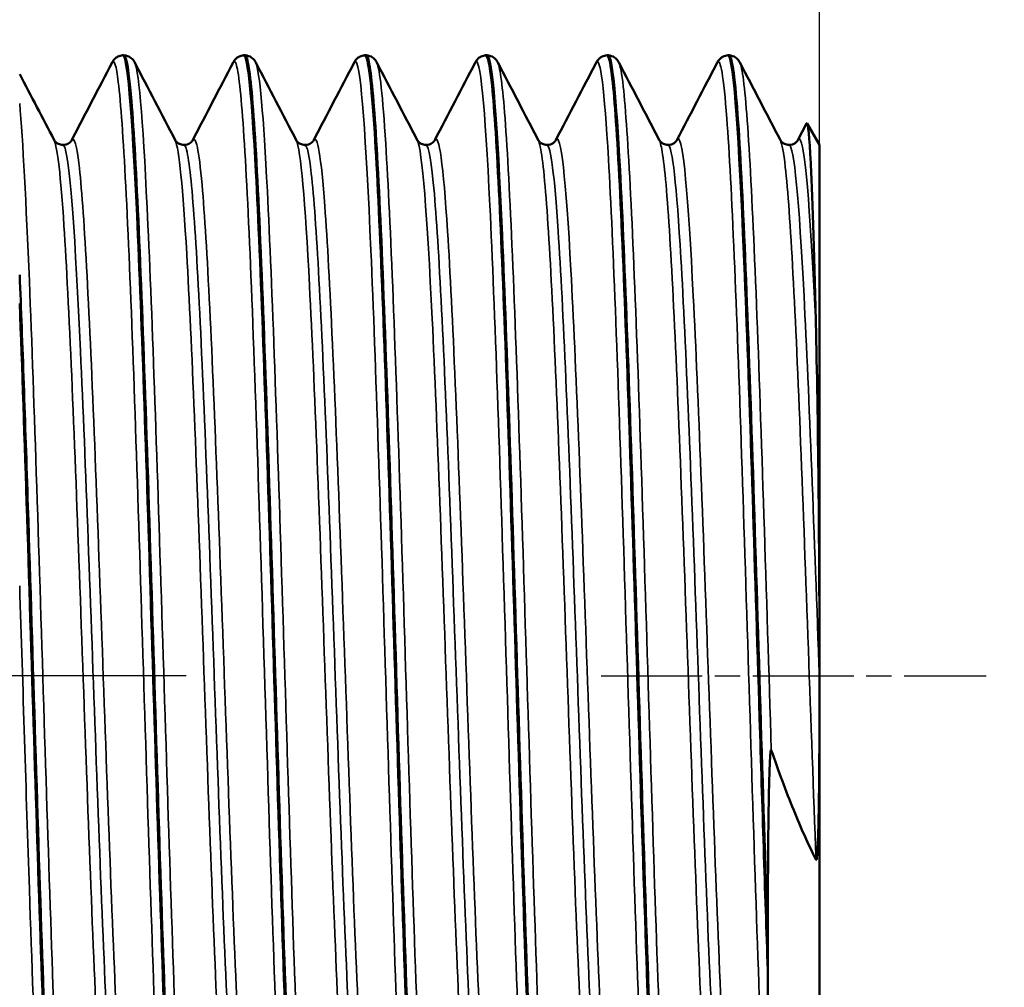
# Model space of a CAD drawing. Header units: millimetres. Extents: x -71 to 688, y -67 to 355.
# Tile 6 of 27: x 83 to 98, y 122 to 136. Entities that reach past the tile are written whole.
import ezdxf

# ---------------------------------------------------------------- set-up
doc = ezdxf.new("R2010")
doc.units = ezdxf.units.MM
doc.linetypes.add('CHAIN', pattern=[0.7087, 0.4724, -0.0591, 0.1181, -0.0591])
for name, color, linetype, lineweight in [('Видимые тонкие (ГОСТ)', 7, 'Continuous', 35), ('Видимый контур (ГОСТ)', 7, 'Continuous', 50), ('Осевая линия (ГОСТ)', 7, 'Continuous', 25), ('Размер (ГОСТ)', 7, 'Continuous', 25)]:
    doc.layers.add(name, color=color, linetype=linetype, lineweight=lineweight)
doc.styles.add('Обычный текст (ГОСТ)', font='GOST Common Italic.ttf')
doc.dimstyles.new('Обычный (ГОСТ)', dxfattribs={"dimtxt": 3.5, "dimasz": 3.5, "dimexe": 1, "dimexo": 0, "dimgap": 0.5, "dimtad": 1, "dimrnd": 1e-08, "dimtxsty": 'Обычный текст (ГОСТ)', "dimblk": 'Filled-1', "dimcen": 0.09, "dimdle": 15, "dimclrd": 256, "dimclre": 256, "dimclrt": 256, "dimazin": 2, "dimtfac": 0.714286, "dimtdec": 3, "dimtmove": 0, "dimatfit": 3, "dimfxl": 1, "dimtolj": 1, "dimlwd": 25, "dimlwe": 25, "dimarcsym": 0})

# ---------------------------------------------------------------- blocks, each defined once
blk = doc.blocks.new('Filled-1')
at = {"color": 0}
for p, q in [((0, 0), (-1, 0.1429)), ((-1, 0.1429), (-1, -0.1429)), ((-1, 0), (0, 0)), ((-1, -0.1429), (0, 0))]:
    blk.add_line(p, q, dxfattribs=at)
at = {"color": 0, "flags": 128}
blk.add_lwpolyline([(-1, -0.1429), (0, 0), (-1, 0.1429), (-1, -0.1429)], dxfattribs=at)
at = {"color": 0}
blk.add_solid([(-1, -0.1429), (0, 0), (-1, 0.1429), (-1, -0.1429)], dxfattribs=at)
blk = doc.blocks.new('*D8')
at = {"layer": 'Defpoints', "color": 0, "linetype": 'Continuous', "transparency": 16777216}
for p in [(95.196, 161.612), (43.696, 139.721), (95.196, 134.344)]:
    blk.add_point(p, dxfattribs=at)
at = {"layer": 'Размер (ГОСТ)', "linetype": 'Continuous', "lineweight": 25, "transparency": 16777216}
for p, q in [((43.696, 139.721), (43.696, 162.612)), ((95.196, 134.344), (95.196, 162.612)), ((47.196, 161.612), (91.696, 161.612))]:
    blk.add_line(p, q, dxfattribs=at)
at = {"layer": 'Размер (ГОСТ)', "linetype": 'Continuous', "lineweight": 25, "transparency": 16777216, "xscale": 3.5, "yscale": 3.5, "zscale": 3.5, "rotation": 180}
blk.add_blockref('Filled-1', (43.696, 161.612), dxfattribs=at)
at = {"layer": 'Размер (ГОСТ)', "linetype": 'Continuous', "lineweight": 25, "transparency": 16777216, "xscale": 3.5, "yscale": 3.5, "zscale": 3.5}
blk.add_blockref('Filled-1', (95.196, 161.612), dxfattribs=at)
at = {"layer": 'Размер (ГОСТ)', "linetype": 'Continuous', "lineweight": 25, "transparency": 16777216, "insert": (64.833, 166.312), "char_height": 3.5, "attachment_point": 1, "style": 'Обычный текст (ГОСТ)'}
blk.add_mtext('\\A1;51,5', dxfattribs=at)
blk = doc.blocks.new('*D13')
at = {"layer": 'Defpoints', "color": 0, "linetype": 'Continuous', "transparency": 16777216}
for p in [(65.694, 126.367), (71.712, 119.382)]:
    blk.add_point(p, dxfattribs=at)
at = {"layer": 'Размер (ГОСТ)', "linetype": 'Continuous', "lineweight": 25, "transparency": 16777216}
for p, q in [((92.178, 95.629), (73.997, 116.731)), ((95.678, 95.629), (92.178, 95.629))]:
    blk.add_line(p, q, dxfattribs=at)
at = {"layer": 'Размер (ГОСТ)', "linetype": 'Continuous', "lineweight": 25, "transparency": 16777216, "xscale": 3.5, "yscale": 3.5, "zscale": 3.5, "rotation": 130.7481973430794}
blk.add_blockref('Filled-1', (71.712, 119.382), dxfattribs=at)
at = {"layer": 'Размер (ГОСТ)', "linetype": 'Continuous', "lineweight": 25, "transparency": 16777216, "insert": (96.178, 97.381), "char_height": 3.5, "attachment_point": 1, "style": 'Обычный текст (ГОСТ)'}
blk.add_mtext('\\A1; \\fGOST Common|b0|i1;\\H3.5000;G 1/2"\\P', dxfattribs=at)

msp = doc.modelspace()

# ---------------------------------------------------------------- linework, layer by layer
at = {"layer": 'Видимые тонкие (ГОСТ)'}
for points, knots in [([(85.4911, 117.1707), (85.4416, 117.2699), (85.3921, 117.7674), (85.3427, 118.6246), (85.2687, 119.9049), (85.1948, 121.9733), (85.1209, 124.2701), (85.047, 126.5645), (84.9732, 129.0613), (84.8994, 131.0864), (84.8248, 133.1305), (84.7503, 134.6704), (84.6758, 135.2831), (84.6449, 135.5371), (84.614, 135.6306), (84.5831, 135.5699)], [39.3300349, 39.3300349, 39.3300349, 39.3300349, 39.8436696, 39.8436696, 39.8436696, 40.6109076, 40.6109076, 40.6109076, 41.3773317, 41.3773317, 41.3773317, 42.1509415, 42.1509415, 42.1509415, 42.4716275, 42.4716275, 42.4716275, 42.4716275]), ([(90.9394, 117.165), (90.9334, 117.176), (90.9274, 117.1931), (90.9215, 117.2164), (90.8476, 117.5037), (90.7738, 118.727), (90.6999, 120.5562), (90.6261, 122.3849), (90.5523, 124.7986), (90.4784, 127.1461), (90.4026, 129.5582), (90.3267, 131.8714), (90.2509, 133.4296), (90.1777, 134.9325), (90.1045, 135.7164), (90.0314, 135.5777)], [20.4804789, 20.4804789, 20.4804789, 20.4804789, 20.5425791, 20.5425791, 20.5425791, 21.3090255, 21.3090255, 21.3090255, 22.075282, 22.075282, 22.075282, 22.8626401, 22.8626401, 22.8626401, 23.6220716, 23.6220716, 23.6220716, 23.6220716]), ([(92.7555, 117.1693), (92.7356, 117.2053), (92.7158, 117.3059), (92.6959, 117.4728), (92.6219, 118.0943), (92.5479, 119.628), (92.4739, 121.6582), (92.3999, 123.6877), (92.3259, 126.1905), (92.2519, 128.4884), (92.1779, 130.7856), (92.104, 132.8524), (92.03, 134.1289), (91.9692, 135.1792), (91.9083, 135.6849), (91.8475, 135.575)], [14.1972936, 14.1972936, 14.1972936, 14.1972936, 14.40349, 14.40349, 14.40349, 15.1716606, 15.1716606, 15.1716606, 15.9395956, 15.9395956, 15.9395956, 16.7073006, 16.7073006, 16.7073006, 17.3388863, 17.3388863, 17.3388863, 17.3388863]), ([(94.4742, 117.8656), (94.4, 118.7816), (94.3258, 120.5727), (94.2516, 122.7508), (94.1774, 124.9281), (94.1032, 127.4674), (94.029, 129.6774), (93.9548, 131.8865), (93.8807, 133.7415), (93.8065, 134.7376), (93.7589, 135.3776), (93.7112, 135.6584), (93.6636, 135.5707)], [8.2511621, 8.2511621, 8.2511621, 8.2511621, 9.0214283, 9.0214283, 9.0214283, 9.7914117, 9.7914117, 9.7914117, 10.5611185, 10.5611185, 10.5611185, 11.055701, 11.055701, 11.055701, 11.055701]), ([(85.8301, 117.1674), (85.8157, 117.1383), (85.8014, 117.1433), (85.787, 117.184), (85.7129, 117.394), (85.6388, 118.5506), (85.5647, 120.3397), (85.4907, 122.1265), (85.4167, 124.5237), (85.3427, 126.8817), (85.2687, 129.237), (85.1948, 131.5266), (85.1209, 133.1313), (85.0546, 134.5703), (84.9883, 135.4441), (84.922, 135.5767)], [32.9265962, 32.9265962, 32.9265962, 32.9265962, 33.0756336, 33.0756336, 33.0756336, 33.8447764, 33.8447764, 33.8447764, 34.6129202, 34.6129202, 34.6129202, 35.3801582, 35.3801582, 35.3801582, 36.0681888, 36.0681888, 36.0681888, 36.0681888]), ([(87.3072, 117.1679), (87.2493, 117.2854), (87.1914, 117.9563), (87.1335, 119.0907), (87.0597, 120.5378), (86.9858, 122.7227), (86.9119, 125.0554), (86.8345, 127.5005), (86.7571, 130.0779), (86.6797, 132.0289), (86.6051, 133.9085), (86.5305, 135.1855), (86.4559, 135.5089), (86.437, 135.5909), (86.4181, 135.6114), (86.3992, 135.573)], [33.0468495, 33.0468495, 33.0468495, 33.0468495, 33.6478135, 33.6478135, 33.6478135, 34.4143912, 34.4143912, 34.4143912, 35.2179131, 35.2179131, 35.2179131, 35.99201, 35.99201, 35.99201, 36.1884422, 36.1884422, 36.1884422, 36.1884422]), ([(87.6462, 117.1702), (87.6231, 117.1239), (87.6001, 117.1641), (87.577, 117.2952), (87.5031, 117.7156), (87.4291, 119.0656), (87.3552, 120.98), (87.2813, 122.8933), (87.2074, 125.3489), (87.1335, 127.683), (87.0597, 130.0159), (86.9858, 132.2012), (86.9119, 133.649), (86.854, 134.7848), (86.7961, 135.454), (86.7381, 135.5723)], [26.6434109, 26.6434109, 26.6434109, 26.6434109, 26.8826724, 26.8826724, 26.8826724, 27.6500819, 27.6500819, 27.6500819, 28.4170641, 28.4170641, 28.4170641, 29.1836419, 29.1836419, 29.1836419, 29.7850035, 29.7850035, 29.7850035, 29.7850035]), ([(89.1233, 117.1645), (89.0525, 117.3035), (88.9817, 118.2995), (88.9109, 119.913), (88.8366, 121.6042), (88.7624, 123.9545), (88.6882, 126.3232), (88.614, 128.6902), (88.5398, 131.0487), (88.4656, 132.7567), (88.3915, 134.4635), (88.3174, 135.5013), (88.2433, 135.5882), (88.2339, 135.5991), (88.2246, 135.595), (88.2153, 135.5762)], [26.7636642, 26.7636642, 26.7636642, 26.7636642, 27.4986914, 27.4986914, 27.4986914, 28.2691534, 28.2691534, 28.2691534, 29.0390478, 29.0390478, 29.0390478, 29.8083983, 29.8083983, 29.8083983, 29.9052569, 29.9052569, 29.9052569, 29.9052569]), ([(89.4623, 117.1726), (89.4271, 117.1046), (89.3919, 117.2361), (89.3568, 117.5729), (89.2824, 118.285), (89.2081, 119.9071), (89.1337, 121.9956), (89.0594, 124.0825), (88.9851, 126.6112), (88.9109, 128.8915), (88.8366, 131.1701), (88.7624, 133.1747), (88.6882, 134.359), (88.6435, 135.0713), (88.5989, 135.482), (88.5542, 135.5701)], [20.3602256, 20.3602256, 20.3602256, 20.3602256, 20.7252186, 20.7252186, 20.7252186, 21.4968882, 21.4968882, 21.4968882, 22.267942, 22.267942, 22.267942, 23.0384041, 23.0384041, 23.0384041, 23.5018182, 23.5018182, 23.5018182, 23.5018182]), ([(91.2784, 117.1717), (91.2333, 117.088), (91.1882, 117.3336), (91.1431, 117.9048), (91.0692, 118.84), (90.9953, 120.6376), (90.9215, 122.8121), (90.8476, 124.986), (90.7738, 127.5123), (90.6999, 129.709), (90.6261, 131.9052), (90.5523, 133.7473), (90.4784, 134.7385), (90.4424, 135.2223), (90.4064, 135.5002), (90.3703, 135.5687)], [14.0770403, 14.0770403, 14.0770403, 14.0770403, 14.5451879, 14.5451879, 14.5451879, 15.3118297, 15.3118297, 15.3118297, 16.0782761, 16.0782761, 16.0782761, 16.8445327, 16.8445327, 16.8445327, 17.2186329, 17.2186329, 17.2186329, 17.2186329]), ([(93.0945, 117.1678), (93.0357, 117.0617), (92.9768, 117.5279), (92.918, 118.5095), (92.844, 119.745), (92.7699, 121.7831), (92.6959, 124.0709), (92.6219, 126.358), (92.5479, 128.8689), (92.4739, 130.923), (92.3999, 132.9764), (92.3259, 134.5502), (92.2519, 135.2179), (92.2301, 135.4149), (92.2083, 135.5324), (92.1864, 135.5721)], [7.7938549, 7.7938549, 7.7938549, 7.7938549, 8.4043285, 8.4043285, 8.4043285, 9.1727406, 9.1727406, 9.1727406, 9.9409113, 9.9409113, 9.9409113, 10.7088462, 10.7088462, 10.7088462, 10.9354476, 10.9354476, 10.9354476, 10.9354476]), ([(94.4742, 125.256), (94.4, 127.6068), (94.3258, 130.0596), (94.2516, 131.9462), (94.1774, 133.8321), (94.1032, 135.1307), (94.029, 135.4885), (94.0202, 135.531), (94.0113, 135.5602), (94.0025, 135.5763)], [3.0204127, 3.0204127, 3.0204127, 3.0204127, 3.7906789, 3.7906789, 3.7906789, 4.5606624, 4.5606624, 4.5606624, 4.6522623, 4.6522623, 4.6522623, 4.6522623]), ([(84.014, 117.1643), (84.0123, 117.1611), (84.0107, 117.1584), (84.009, 117.1561), (83.9346, 117.054), (83.8601, 117.9124), (83.7857, 119.496), (83.7117, 121.0703), (83.6377, 123.343), (83.5637, 125.6982), (83.4894, 128.062), (83.4151, 130.4821), (83.3408, 132.2981), (83.2925, 133.4792), (83.2442, 134.4056), (83.1959, 134.9652)], [39.2097815, 39.2097815, 39.2097815, 39.2097815, 39.2269264, 39.2269264, 39.2269264, 39.9995923, 39.9995923, 39.9995923, 40.7676946, 40.7676946, 40.7676946, 41.5386032, 41.5386032, 41.5386032, 42.039992, 42.039992, 42.039992, 42.039992]), ([(84.8839, 118.3367), (84.8499, 118.4005), (84.816, 118.6262), (84.7821, 119.0128), (84.7051, 119.8896), (84.6282, 121.5817), (84.5513, 123.5967), (84.4746, 125.6053), (84.3979, 127.9083), (84.3212, 129.8394), (84.2447, 131.7653), (84.1682, 133.2966), (84.0917, 133.9922), (84.0531, 134.3434), (84.0144, 134.4791), (83.9758, 134.4051)], [39.3386739, 39.3386739, 39.3386739, 39.3386739, 39.6907672, 39.6907672, 39.6907672, 40.4893934, 40.4893934, 40.4893934, 41.2854582, 41.2854582, 41.2854582, 42.0793835, 42.0793835, 42.0793835, 42.4802665, 42.4802665, 42.4802665, 42.4802665]), ([(86.7, 118.3349), (86.675, 118.3804), (86.6501, 118.5142), (86.6252, 118.738), (86.5481, 119.4298), (86.471, 120.9725), (86.3939, 122.9153), (86.3169, 124.8547), (86.2399, 127.167), (86.163, 129.1791), (86.0861, 131.1878), (86.0093, 132.8709), (85.9325, 133.74), (85.8856, 134.27), (85.8388, 134.493), (85.7919, 134.4061)], [33.0554885, 33.0554885, 33.0554885, 33.0554885, 33.3142848, 33.3142848, 33.3142848, 34.1145195, 34.1145195, 34.1145195, 34.9133, 34.9133, 34.9133, 35.7107354, 35.7107354, 35.7107354, 36.1970812, 36.1970812, 36.1970812, 36.1970812]), ([(88.5161, 118.3325), (88.4986, 118.364), (88.4811, 118.4394), (88.4637, 118.5599), (88.387, 119.0888), (88.3104, 120.4793), (88.2337, 122.3293), (88.1571, 124.1781), (88.0805, 126.4618), (88.0039, 128.5211), (87.9273, 130.579), (87.8508, 132.3862), (87.7742, 133.4216), (87.7188, 134.1708), (87.6634, 134.5089), (87.608, 134.4084)], [26.7723032, 26.7723032, 26.7723032, 26.7723032, 26.9535004, 26.9535004, 26.9535004, 27.7491798, 27.7491798, 27.7491798, 28.5443033, 28.5443033, 28.5443033, 29.3388969, 29.3388969, 29.3388969, 29.9138959, 29.9138959, 29.9138959, 29.9138959]), ([(90.3322, 118.3294), (90.3249, 118.3428), (90.3176, 118.364), (90.3103, 118.3934), (90.2331, 118.7034), (90.1559, 119.9074), (90.0787, 121.6529), (90.0016, 123.3967), (89.9245, 125.6579), (89.8474, 127.7756), (89.7704, 129.8914), (89.6933, 131.836), (89.6163, 133.0423), (89.5522, 134.0454), (89.4882, 134.5269), (89.4241, 134.411)], [20.4891179, 20.4891179, 20.4891179, 20.4891179, 20.5648739, 20.5648739, 20.5648739, 21.365959, 21.365959, 21.365959, 22.1662731, 22.1662731, 22.1662731, 22.9658438, 22.9658438, 22.9658438, 23.6307106, 23.6307106, 23.6307106, 23.6307106]), ([(92.1483, 118.3285), (92.074, 118.4729), (91.9996, 119.4469), (91.9253, 120.9901), (91.8489, 122.5782), (91.7724, 124.7488), (91.6959, 126.8773), (91.6195, 129.0052), (91.5431, 131.0637), (91.4666, 132.4608), (91.3911, 133.8401), (91.3157, 134.5572), (91.2402, 134.4136)], [14.2059326, 14.2059326, 14.2059326, 14.2059326, 14.9771617, 14.9771617, 14.9771617, 15.7708051, 15.7708051, 15.7708051, 16.5642179, 16.5642179, 16.5642179, 17.3475253, 17.3475253, 17.3475253, 17.3475253]), ([(93.9644, 118.3299), (93.8973, 118.4645), (93.8302, 119.2597), (93.7631, 120.5553), (93.6865, 122.036), (93.6098, 124.1513), (93.5331, 126.2895), (93.4565, 128.4269), (93.3799, 130.5595), (93.3032, 132.0711), (93.2266, 133.5821), (93.15, 134.453), (93.0734, 134.4323), (93.0677, 134.4308), (93.062, 134.4243), (93.0563, 134.4131)], [7.9227473, 7.9227473, 7.9227473, 7.9227473, 8.6189469, 8.6189469, 8.6189469, 9.4146655, 9.4146655, 9.4146655, 10.2101021, 10.2101021, 10.2101021, 11.0052631, 11.0052631, 11.0052631, 11.06434, 11.06434, 11.06434, 11.06434]), ([(84.6212, 118.3343), (84.5979, 118.2874), (84.5746, 118.3179), (84.5513, 118.4301), (84.4746, 118.799), (84.3979, 120.0458), (84.3212, 121.8097), (84.2447, 123.5688), (84.1682, 125.8194), (84.0917, 127.9135), (84.0145, 130.0269), (83.9373, 131.9529), (83.8601, 133.1275), (83.8111, 133.8725), (83.7621, 134.3092), (83.7132, 134.4066)], [39.2011425, 39.2011425, 39.2011425, 39.2011425, 39.4432344, 39.4432344, 39.4432344, 40.2392992, 40.2392992, 40.2392992, 41.0332246, 41.0332246, 41.0332246, 41.8344857, 41.8344857, 41.8344857, 42.3427351, 42.3427351, 42.3427351, 42.3427351]), ([(84.7525, 118.4047), (84.6915, 118.4114), (84.6304, 118.9516), (84.5694, 119.9485), (84.4924, 121.2047), (84.4155, 123.1692), (84.3386, 125.2702), (84.2618, 127.3656), (84.1851, 129.5694), (84.1084, 131.2436), (84.0309, 132.9339), (83.9535, 134.0613), (83.876, 134.2937), (83.8655, 134.3252), (83.855, 134.3402), (83.8445, 134.3391)], [39.2699082, 39.2699082, 39.2699082, 39.2699082, 39.9036152, 39.9036152, 39.9036152, 40.7021476, 40.7021476, 40.7021476, 41.498496, 41.498496, 41.498496, 42.3025154, 42.3025154, 42.3025154, 42.4115008, 42.4115008, 42.4115008, 42.4115008]), ([(86.4373, 118.3314), (86.4228, 118.3021), (86.4083, 118.3032), (86.3939, 118.3362), (86.3169, 118.5112), (86.2399, 119.5821), (86.163, 121.2371), (86.0861, 122.8893), (86.0093, 125.1018), (85.9325, 127.2324), (85.8558, 129.3597), (85.7791, 131.3777), (85.7023, 132.7022), (85.6447, 133.6983), (85.587, 134.2925), (85.5293, 134.4092)], [32.9179572, 32.9179572, 32.9179572, 32.9179572, 33.0683605, 33.0683605, 33.0683605, 33.8671411, 33.8671411, 33.8671411, 34.6645765, 34.6645765, 34.6645765, 35.4607739, 35.4607739, 35.4607739, 36.0595498, 36.0595498, 36.0595498, 36.0595498]), ([(86.5686, 118.4081), (86.5183, 118.4121), (86.4679, 118.7719), (86.4176, 119.4648), (86.3404, 120.5272), (86.2632, 122.3585), (86.186, 124.4224), (86.1089, 126.4829), (86.0319, 128.7478), (85.9548, 130.5562), (85.8779, 132.3617), (85.8009, 133.6884), (85.724, 134.15), (85.7029, 134.2768), (85.6817, 134.3379), (85.6606, 134.3357)], [32.9867229, 32.9867229, 32.9867229, 32.9867229, 33.5093108, 33.5093108, 33.5093108, 34.3105249, 34.3105249, 34.3105249, 35.1103752, 35.1103752, 35.1103752, 35.9089699, 35.9089699, 35.9089699, 36.1283155, 36.1283155, 36.1283155, 36.1283155]), ([(88.2534, 118.3291), (88.2469, 118.3161), (88.2403, 118.3094), (88.2337, 118.3093), (88.1571, 118.3082), (88.0805, 119.1986), (88.0039, 120.7233), (87.9273, 122.247), (87.8508, 124.3845), (87.7742, 126.5194), (87.6977, 128.6529), (87.6212, 130.7564), (87.5447, 132.2238), (87.4782, 133.4981), (87.4118, 134.2786), (87.3454, 134.412)], [26.6347719, 26.6347719, 26.6347719, 26.6347719, 26.7030209, 26.7030209, 26.7030209, 27.4981443, 27.4981443, 27.4981443, 28.2927379, 28.2927379, 28.2927379, 29.0868274, 29.0868274, 29.0868274, 29.7763645, 29.7763645, 29.7763645, 29.7763645]), ([(88.3847, 118.4093), (88.3441, 118.41), (88.3035, 118.6405), (88.2629, 119.0986), (88.1861, 119.9654), (88.1092, 121.6357), (88.0324, 123.6245), (87.9556, 125.612), (87.8788, 127.8917), (87.8021, 129.8026), (87.7253, 131.7122), (87.6486, 133.2287), (87.5719, 133.9128), (87.5401, 134.1957), (87.5084, 134.3347), (87.4767, 134.3332)], [26.7035376, 26.7035376, 26.7035376, 26.7035376, 27.125046, 27.125046, 27.125046, 27.9225173, 27.9225173, 27.9225173, 28.7194524, 28.7194524, 28.7194524, 29.5158772, 29.5158772, 29.5158772, 29.8451302, 29.8451302, 29.8451302, 29.8451302]), ([(90.0695, 118.3286), (89.9955, 118.1896), (89.9214, 118.8738), (89.8474, 120.2038), (89.7704, 121.5876), (89.6933, 123.6522), (89.6163, 125.7954), (89.5393, 127.9366), (89.4623, 130.128), (89.3854, 131.7314), (89.3107, 133.2862), (89.2361, 134.2683), (89.1615, 134.4135)], [20.3515866, 20.3515866, 20.3515866, 20.3515866, 21.1201141, 21.1201141, 21.1201141, 21.9196848, 21.9196848, 21.9196848, 22.7185397, 22.7185397, 22.7185397, 23.4931792, 23.4931792, 23.4931792, 23.4931792]), ([(90.2008, 118.4086), (90.1717, 118.4066), (90.1426, 118.5235), (90.1134, 118.7628), (90.0361, 119.3979), (89.9587, 120.887), (89.8814, 122.7925), (89.8041, 124.6962), (89.7269, 126.9901), (89.6496, 129.0013), (89.5724, 131.0106), (89.4952, 132.7111), (89.418, 133.6047), (89.3763, 134.0878), (89.3345, 134.3316), (89.2928, 134.3326)], [20.4203522, 20.4203522, 20.4203522, 20.4203522, 20.7227851, 20.7227851, 20.7227851, 21.5255066, 21.5255066, 21.5255066, 22.3274765, 22.3274765, 22.3274765, 23.1287223, 23.1287223, 23.1287223, 23.5619449, 23.5619449, 23.5619449, 23.5619449]), ([(91.8856, 118.331), (91.8224, 118.2166), (91.7592, 118.6835), (91.6959, 119.6609), (91.6195, 120.8427), (91.5431, 122.7555), (91.4666, 124.8492), (91.3902, 126.9424), (91.3138, 129.1896), (91.2374, 130.9448), (91.161, 132.6995), (91.0845, 133.9402), (91.0081, 134.3102), (90.998, 134.3596), (90.9878, 134.3934), (90.9776, 134.4119)], [14.0684013, 14.0684013, 14.0684013, 14.0684013, 14.7246461, 14.7246461, 14.7246461, 15.5180589, 15.5180589, 15.5180589, 16.3112475, 16.3112475, 16.3112475, 17.1042182, 17.1042182, 17.1042182, 17.2099939, 17.2099939, 17.2099939, 17.2099939]), ([(92.0169, 118.4049), (91.9999, 118.4031), (91.983, 118.4425), (91.966, 118.5247), (91.8893, 118.8958), (91.8126, 120.134), (91.7359, 121.8811), (91.6592, 123.6277), (91.5826, 125.8602), (91.5059, 127.9332), (91.4292, 130.0055), (91.3526, 131.8916), (91.276, 133.0462), (91.2203, 133.8852), (91.1646, 134.3302), (91.1089, 134.3358)], [14.1371669, 14.1371669, 14.1371669, 14.1371669, 14.3135612, 14.3135612, 14.3135612, 15.1095204, 15.1095204, 15.1095204, 15.9052465, 15.9052465, 15.9052465, 16.700746, 16.700746, 16.700746, 17.2787596, 17.2787596, 17.2787596, 17.2787596]), ([(93.7017, 118.3335), (93.6455, 118.2317), (93.5893, 118.5817), (93.5331, 119.3531), (93.4565, 120.405), (93.3799, 122.2268), (93.3032, 124.292), (93.2266, 126.3565), (93.15, 128.6376), (93.0734, 130.4765), (92.9968, 132.3148), (92.9202, 133.6876), (92.8436, 134.1986), (92.827, 134.3097), (92.8103, 134.3798), (92.7937, 134.4098)], [7.785216, 7.785216, 7.785216, 7.785216, 8.3685066, 8.3685066, 8.3685066, 9.1639431, 9.1639431, 9.1639431, 9.9591042, 9.9591042, 9.9591042, 10.7539962, 10.7539962, 10.7539962, 10.9268086, 10.9268086, 10.9268086, 10.9268086]), ([(93.833, 118.4021), (93.8254, 118.4015), (93.8177, 118.4095), (93.8101, 118.4262), (93.7332, 118.5947), (93.6563, 119.6473), (93.5794, 121.2781), (93.5022, 122.9149), (93.425, 125.1127), (93.3479, 127.2283), (93.271, 129.3347), (93.1942, 131.3319), (93.1174, 132.6401), (93.0532, 133.7318), (92.9891, 134.3318), (92.925, 134.3385)], [7.8539816, 7.8539816, 7.8539816, 7.8539816, 7.9335063, 7.9335063, 7.9335063, 8.7315635, 8.7315635, 8.7315635, 9.5325522, 9.5325522, 9.5325522, 10.3300449, 10.3300449, 10.3300449, 10.9955743, 10.9955743, 10.9955743, 10.9955743]), ([(95.1449, 123.6112), (95.0681, 125.6249), (94.9912, 127.9325), (94.9144, 129.8641), (94.8376, 131.7949), (94.7608, 133.3246), (94.684, 134.0096), (94.6592, 134.2301), (94.6345, 134.3621), (94.6098, 134.4073)], [2.7921861, 2.7921861, 2.7921861, 2.7921861, 3.589735, 3.589735, 3.589735, 4.3869623, 4.3869623, 4.3869623, 4.6436233, 4.6436233, 4.6436233, 4.6436233]), ([(95.1959, 126.3488), (95.1189, 128.4739), (95.0418, 130.5874), (94.9647, 132.0723), (94.8902, 133.5085), (94.8156, 134.3384), (94.7411, 134.3408)], [3.1388071, 3.1388071, 3.1388071, 3.1388071, 3.9387137, 3.9387137, 3.9387137, 4.712389, 4.712389, 4.712389, 4.712389]), ([(95.1449, 131.5444), (95.0681, 133.1881), (94.9912, 134.2453), (94.9144, 134.4091), (94.9004, 134.439), (94.8864, 134.4391), (94.8724, 134.4108)], [3.83834504, 3.83834504, 3.83834504, 3.83834504, 4.63589392, 4.63589392, 4.63589392, 4.78115466, 4.78115466, 4.78115466, 4.78115466]), ([(83.675, 117.1725), (83.6379, 117.2437), (83.6008, 117.537), (83.5637, 118.0472), (83.4894, 119.0682), (83.4151, 120.9463), (83.3408, 123.169), (83.2925, 124.6147), (83.2442, 126.1957), (83.1959, 127.7206)], [45.6132202, 45.6132202, 45.6132202, 45.6132202, 45.9984439, 45.9984439, 45.9984439, 46.7693525, 46.7693525, 46.7693525, 47.2707413, 47.2707413, 47.2707413, 47.2707413])]:
    msp.add_open_spline(points, degree=3, knots=knots, dxfattribs=at)
at = {"layer": 'Видимый контур (ГОСТ)'}
for p, q in [((84.7441, 135.686), (84.761, 135.686)), ((86.5602, 135.686), (86.5771, 135.686)), ((88.3763, 135.686), (88.3932, 135.686)), ((90.1924, 135.686), (90.2093, 135.686)), ((92.0085, 135.686), (92.0254, 135.686)), ((93.8246, 135.686), (93.8415, 135.686)), ((94.8724, 134.4136), (95.0019, 134.6619)), ((95.1959, 134.3444), (95.0121, 134.6628)), ((95.1959, 127.2818), (95.1959, 134.3444)), ((95.1959, 127.2818), (95.1959, 126.3488)), ((95.1959, 126.3488), (95.1959, 125.4161)), ((95.1959, 118.3977), (95.1959, 125.4161)), ((94.4213, 122.4447), (94.4213, 121.9555))]:
    msp.add_line(p, q, dxfattribs=at)
for points, knots in [([(84.5831, 135.5778), (84.5914, 135.5937), (84.602, 135.6123), (84.6357, 135.645), (84.6509, 135.657), (84.6912, 135.6772), (84.717, 135.6848), (84.7437, 135.686)], [0, 0, 0, 0, 0.028256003, 0.028256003, 0.042945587, 0.042945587, 0.058160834, 0.058160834, 0.058160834, 0.058160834]), ([(84.7437, 135.6859), (84.7454, 135.6861), (84.7471, 135.6857), (84.7488, 135.6848), (84.8226, 135.6459), (84.8965, 134.6533), (84.9703, 132.9748), (85.0441, 131.2969), (85.118, 128.9524), (85.1918, 126.5739), (85.2656, 124.196), (85.3394, 121.8107), (85.4132, 120.0611), (85.487, 118.312), (85.5607, 117.2178), (85.6345, 117.0732), (85.6404, 117.0618), (85.6462, 117.0563), (85.6521, 117.0567)], [-42.4128826, -42.4128826, -42.4128826, -42.4128826, -42.3951684, -42.3951684, -42.3951684, -41.6287061, -41.6287061, -41.6287061, -40.8624828, -40.8624828, -40.8624828, -40.0964928, -40.0964928, -40.0964928, -39.3307302, -39.3307302, -39.3307302, -39.2699082, -39.2699082, -39.2699082, -39.2699082]), ([(85.6695, 117.0637), (85.6251, 117.0642), (85.5807, 117.387), (85.5364, 118.0207), (85.4626, 119.0749), (85.3887, 120.9777), (85.3149, 123.216), (85.2412, 125.4516), (85.1675, 127.9969), (85.0937, 130.1667), (85.0201, 132.3343), (84.9464, 134.1033), (84.8728, 134.9983), (84.8355, 135.4511), (84.7983, 135.6775), (84.761, 135.6775)], [32.985341, 32.985341, 32.985341, 32.985341, 33.4458496, 33.4458496, 33.4458496, 34.2119782, 34.2119782, 34.2119782, 34.9772171, 34.9772171, 34.9772171, 35.7416574, 35.7416574, 35.7416574, 36.1283155, 36.1283155, 36.1283155, 36.1283155]), ([(84.7614, 135.686), (84.798, 135.6844), (84.8322, 135.6704), (84.8771, 135.6398), (84.8911, 135.6242), (84.9105, 135.5986), (84.9168, 135.5878), (84.922, 135.5778)], [0, 0, 0, 0, 0.020876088, 0.020876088, 0.040384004, 0.040384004, 0.058131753, 0.058131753, 0.058131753, 0.058131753]), ([(86.3992, 135.5778), (86.4075, 135.5937), (86.4181, 135.6123), (86.4518, 135.645), (86.467, 135.657), (86.5073, 135.6772), (86.5331, 135.6848), (86.5598, 135.686)], [0, 0, 0, 0, 0.028256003, 0.028256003, 0.042945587, 0.042945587, 0.058160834, 0.058160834, 0.058160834, 0.058160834]), ([(86.5598, 135.6831), (86.6199, 135.6792), (86.6801, 135.0668), (86.7403, 133.935), (86.8139, 132.5496), (86.8876, 130.4012), (86.9613, 128.067), (87.0349, 125.7334), (87.1085, 123.2401), (87.1822, 121.2565), (87.2576, 119.2254), (87.333, 117.7539), (87.4084, 117.2547), (87.4283, 117.1227), (87.4483, 117.059), (87.4682, 117.0612)], [-36.1296973, -36.1296973, -36.1296973, -36.1296973, -35.5051304, -35.5051304, -35.5051304, -34.7406133, -34.7406133, -34.7406133, -33.9762838, -33.9762838, -33.9762838, -33.1936165, -33.1936165, -33.1936165, -32.9867229, -32.9867229, -32.9867229, -32.9867229]), ([(87.4856, 117.0607), (87.4306, 117.0643), (87.3757, 117.5696), (87.3207, 118.5241), (87.247, 119.8041), (87.1733, 121.8777), (87.0996, 124.1869), (87.0259, 126.4948), (86.9522, 129.0126), (86.8786, 131.0635), (86.8018, 133.1994), (86.7251, 134.8009), (86.6484, 135.4043), (86.6246, 135.5912), (86.6009, 135.6819), (86.5771, 135.6796)], [26.7021557, 26.7021557, 26.7021557, 26.7021557, 27.2726273, 27.2726273, 27.2726273, 28.0376532, 28.0376532, 28.0376532, 28.8022801, 28.8022801, 28.8022801, 29.5985843, 29.5985843, 29.5985843, 29.8451302, 29.8451302, 29.8451302, 29.8451302]), ([(86.5775, 135.686), (86.6141, 135.6844), (86.6483, 135.6704), (86.6932, 135.6398), (86.7072, 135.6242), (86.7266, 135.5986), (86.7329, 135.5878), (86.7381, 135.5778)], [0, 0, 0, 0, 0.020876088, 0.020876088, 0.040384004, 0.040384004, 0.058131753, 0.058131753, 0.058131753, 0.058131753]), ([(88.2153, 135.5778), (88.2236, 135.5937), (88.2342, 135.6123), (88.2679, 135.645), (88.2831, 135.657), (88.3234, 135.6772), (88.3492, 135.6848), (88.3759, 135.686)], [0, 0, 0, 0, 0.028256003, 0.028256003, 0.042945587, 0.042945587, 0.058160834, 0.058160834, 0.058160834, 0.058160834]), ([(88.3759, 135.6792), (88.4248, 135.6772), (88.4737, 135.2817), (88.5226, 134.5171), (88.5967, 133.359), (88.6708, 131.3672), (88.7449, 129.0827), (88.8189, 126.8), (88.893, 124.2509), (88.967, 122.1269), (89.041, 120.0044), (89.115, 118.3303), (89.189, 117.5581), (89.2207, 117.2264), (89.2525, 117.0627), (89.2843, 117.064)], [-29.846512, -29.846512, -29.846512, -29.846512, -29.3387696, -29.3387696, -29.3387696, -28.5697231, -28.5697231, -28.5697231, -27.8012613, -27.8012613, -27.8012613, -27.0333603, -27.0333603, -27.0333603, -26.7035376, -26.7035376, -26.7035376, -26.7035376]), ([(89.3017, 117.0566), (89.2327, 117.058), (89.1636, 117.8789), (89.0946, 119.337), (89.0205, 120.9025), (88.9464, 123.1846), (88.8723, 125.5635), (88.7983, 127.9406), (88.7243, 130.3874), (88.6502, 132.2403), (88.5762, 134.0918), (88.5023, 135.3293), (88.4283, 135.6176), (88.4166, 135.6632), (88.4049, 135.6849), (88.3932, 135.6837)], [20.4189704, 20.4189704, 20.4189704, 20.4189704, 21.1353055, 21.1353055, 21.1353055, 21.9043519, 21.9043519, 21.9043519, 22.6728137, 22.6728137, 22.6728137, 23.4407147, 23.4407147, 23.4407147, 23.5619449, 23.5619449, 23.5619449, 23.5619449]), ([(88.3936, 135.686), (88.4302, 135.6844), (88.4644, 135.6704), (88.5093, 135.6398), (88.5233, 135.6242), (88.5427, 135.5986), (88.549, 135.5878), (88.5542, 135.5778)], [0, 0, 0, 0, 0.020876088, 0.020876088, 0.040384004, 0.040384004, 0.058131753, 0.058131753, 0.058131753, 0.058131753]), ([(90.0314, 135.5778), (90.0397, 135.5937), (90.0503, 135.6123), (90.084, 135.645), (90.0992, 135.657), (90.1395, 135.6772), (90.1653, 135.6848), (90.192, 135.686)], [0, 0, 0, 0, 0.028256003, 0.028256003, 0.042945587, 0.042945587, 0.058160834, 0.058160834, 0.058160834, 0.058160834]), ([(90.192, 135.6778), (90.2268, 135.6799), (90.2617, 135.4836), (90.2965, 135.0873), (90.3703, 134.2494), (90.444, 132.5268), (90.5177, 130.383), (90.5913, 128.2404), (90.665, 125.7007), (90.7387, 123.4465), (90.8154, 121.099), (90.8921, 119.0912), (90.9688, 118.0043), (91.0127, 117.383), (91.0565, 117.0663), (91.1004, 117.064)], [-23.5633267, -23.5633267, -23.5633267, -23.5633267, -23.2014478, -23.2014478, -23.2014478, -22.4364219, -22.4364219, -22.4364219, -21.6717949, -21.6717949, -21.6717949, -20.8754907, -20.8754907, -20.8754907, -20.4203522, -20.4203522, -20.4203522, -20.4203522]), ([(91.1178, 117.0569), (91.1112, 117.0561), (91.1046, 117.0627), (91.098, 117.0769), (91.0243, 117.2361), (90.9506, 118.3418), (90.877, 120.0968), (90.8033, 121.8513), (90.7296, 124.2354), (90.656, 126.6085), (90.5823, 128.981), (90.5087, 131.3161), (90.4351, 132.9868), (90.3598, 134.6939), (90.2846, 135.6858), (90.2093, 135.686)], [14.1357851, 14.1357851, 14.1357851, 14.1357851, 14.2042341, 14.2042341, 14.2042341, 14.9689446, 14.9689446, 14.9689446, 15.7334618, 15.7334618, 15.7334618, 16.4977912, 16.4977912, 16.4977912, 17.2787596, 17.2787596, 17.2787596, 17.2787596]), ([(90.2097, 135.686), (90.2463, 135.6844), (90.2805, 135.6704), (90.3254, 135.6398), (90.3394, 135.6242), (90.3588, 135.5986), (90.3651, 135.5878), (90.3703, 135.5778)], [0, 0, 0, 0, 0.020876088, 0.020876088, 0.040384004, 0.040384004, 0.058131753, 0.058131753, 0.058131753, 0.058131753]), ([(91.8475, 135.5778), (91.8558, 135.5937), (91.8664, 135.6123), (91.9001, 135.645), (91.9153, 135.657), (91.9556, 135.6772), (91.9814, 135.6848), (92.0081, 135.686)], [0, 0, 0, 0, 0.028256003, 0.028256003, 0.042945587, 0.042945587, 0.058160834, 0.058160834, 0.058160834, 0.058160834]), ([(92.0081, 135.6796), (92.0323, 135.6828), (92.0566, 135.5891), (92.0809, 135.3952), (92.1547, 134.8054), (92.2285, 133.2955), (92.3023, 131.2726), (92.376, 129.2521), (92.4498, 126.7425), (92.5235, 124.4191), (92.5971, 122.0982), (92.6708, 119.989), (92.7444, 118.6581), (92.8018, 117.6218), (92.8592, 117.0667), (92.9165, 117.0602)], [-17.2801414, -17.2801414, -17.2801414, -17.2801414, -17.0282255, -17.0282255, -17.0282255, -16.2620968, -16.2620968, -16.2620968, -15.496858, -15.496858, -15.496858, -14.7324177, -14.7324177, -14.7324177, -14.1371669, -14.1371669, -14.1371669, -14.1371669]), ([(92.9339, 117.0617), (92.9121, 117.0585), (92.8903, 117.1339), (92.8685, 117.2906), (92.7946, 117.8214), (92.7208, 119.2793), (92.6469, 121.2708), (92.5731, 123.2616), (92.4993, 125.7633), (92.4255, 128.1011), (92.3517, 130.4381), (92.2779, 132.5851), (92.2041, 133.9631), (92.1445, 135.0749), (92.085, 135.6762), (92.0254, 135.6829)], [7.8525998, 7.8525998, 7.8525998, 7.8525998, 8.0789066, 8.0789066, 8.0789066, 8.845369, 8.845369, 8.845369, 9.6115923, 9.6115923, 9.6115923, 10.3775823, 10.3775823, 10.3775823, 10.9955743, 10.9955743, 10.9955743, 10.9955743]), ([(92.0258, 135.686), (92.0624, 135.6844), (92.0966, 135.6704), (92.1415, 135.6398), (92.1555, 135.6242), (92.1749, 135.5986), (92.1812, 135.5878), (92.1864, 135.5778)], [0, 0, 0, 0, 0.020876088, 0.020876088, 0.040384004, 0.040384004, 0.058131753, 0.058131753, 0.058131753, 0.058131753]), ([(93.6636, 135.5778), (93.6719, 135.5937), (93.6825, 135.6123), (93.7162, 135.645), (93.7314, 135.657), (93.7717, 135.6772), (93.7975, 135.6848), (93.8242, 135.686)], [0, 0, 0, 0, 0.028256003, 0.028256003, 0.042945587, 0.042945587, 0.058160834, 0.058160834, 0.058160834, 0.058160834]), ([(93.8242, 135.6841), (93.8344, 135.6856), (93.8447, 135.6693), (93.8549, 135.6346), (93.9287, 135.3852), (94.0025, 134.19), (94.0763, 132.3711), (94.1503, 130.547), (94.2243, 128.1158), (94.2983, 125.7365), (94.3393, 124.4178), (94.3803, 123.1193), (94.4213, 121.9555)], [-10.9969561, -10.9969561, -10.9969561, -10.9969561, -10.8904911, -10.8904911, -10.8904911, -10.1246734, -10.1246734, -10.1246734, -9.3566073, -9.3566073, -9.3566073, -8.9309275, -8.9309275, -8.9309275, -8.9309275]), ([(94.4213, 122.4447), (94.3473, 124.608), (94.2733, 127.1632), (94.1992, 129.4176), (94.1253, 131.6712), (94.0513, 133.5986), (93.9773, 134.6777), (93.932, 135.3375), (93.8868, 135.6756), (93.8415, 135.6785)], [2.7064894, 2.7064894, 2.7064894, 2.7064894, 3.4747879, 3.4747879, 3.4747879, 4.2428065, 4.2428065, 4.2428065, 4.712389, 4.712389, 4.712389, 4.712389]), ([(93.8419, 135.686), (93.8785, 135.6844), (93.9127, 135.6704), (93.9576, 135.6398), (93.9716, 135.6242), (93.991, 135.5986), (93.9973, 135.5878), (94.0025, 135.5778)], [0, 0, 0, 0, 0.020876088, 0.020876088, 0.040384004, 0.040384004, 0.058131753, 0.058131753, 0.058131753, 0.058131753]), ([(95.1449, 131.5444), (95.1316, 132.0997), (95.1185, 132.5955), (95.092, 133.4477), (95.0788, 133.7991), (95.0457, 134.4688), (95.0262, 134.6722), (95.005, 134.6665), (95.0034, 134.6648), (95.0019, 134.6619)], [-3.83277889, -3.83277889, -3.83277889, -3.83277889, -3.62063923, -3.62063923, -3.40672067, -3.40672067, -3.08370255, -3.08370255, -3.058608, -3.058608, -3.058608, -3.058608]), ([(83.7132, 134.4136), (83.7153, 134.4096), (83.7197, 134.3996), (83.7457, 134.3748), (83.7587, 134.3646), (83.7954, 134.3473), (83.8198, 134.341), (83.8445, 134.341)], [0, 0, 0, 0, 0.02808243, 0.02808243, 0.042837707, 0.042837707, 0.058139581, 0.058139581, 0.058139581, 0.058139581]), ([(83.8445, 134.341), (83.8801, 134.341), (83.9139, 134.3547), (83.9516, 134.3807), (83.9611, 134.3921), (83.9721, 134.4067), (83.9745, 134.4112), (83.9758, 134.4136)], [0, 0, 0, 0, 0.02208301, 0.02208301, 0.041019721, 0.041019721, 0.058114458, 0.058114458, 0.058114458, 0.058114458]), ([(85.5293, 134.4136), (85.5314, 134.4096), (85.5358, 134.3996), (85.5618, 134.3748), (85.5748, 134.3646), (85.6115, 134.3473), (85.6359, 134.341), (85.6606, 134.341)], [0, 0, 0, 0, 0.02808243, 0.02808243, 0.042837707, 0.042837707, 0.058139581, 0.058139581, 0.058139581, 0.058139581]), ([(85.6606, 134.341), (85.6962, 134.341), (85.73, 134.3547), (85.7677, 134.3807), (85.7772, 134.3921), (85.7882, 134.4067), (85.7906, 134.4112), (85.7919, 134.4136)], [0, 0, 0, 0, 0.02208301, 0.02208301, 0.041019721, 0.041019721, 0.058114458, 0.058114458, 0.058114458, 0.058114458]), ([(87.3454, 134.4136), (87.3475, 134.4096), (87.3519, 134.3996), (87.3779, 134.3748), (87.3909, 134.3646), (87.4276, 134.3473), (87.452, 134.341), (87.4767, 134.341)], [0, 0, 0, 0, 0.02808243, 0.02808243, 0.042837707, 0.042837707, 0.058139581, 0.058139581, 0.058139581, 0.058139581]), ([(87.4767, 134.341), (87.5123, 134.341), (87.5461, 134.3547), (87.5838, 134.3807), (87.5933, 134.3921), (87.6043, 134.4067), (87.6067, 134.4112), (87.608, 134.4136)], [0, 0, 0, 0, 0.02208301, 0.02208301, 0.041019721, 0.041019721, 0.058114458, 0.058114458, 0.058114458, 0.058114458]), ([(89.1615, 134.4136), (89.1636, 134.4096), (89.168, 134.3996), (89.194, 134.3748), (89.207, 134.3646), (89.2437, 134.3473), (89.2681, 134.341), (89.2928, 134.341)], [0, 0, 0, 0, 0.02808243, 0.02808243, 0.042837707, 0.042837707, 0.058139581, 0.058139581, 0.058139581, 0.058139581]), ([(89.2928, 134.341), (89.3284, 134.341), (89.3622, 134.3547), (89.3999, 134.3807), (89.4094, 134.3921), (89.4204, 134.4067), (89.4228, 134.4112), (89.4241, 134.4136)], [0, 0, 0, 0, 0.02208301, 0.02208301, 0.041019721, 0.041019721, 0.058114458, 0.058114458, 0.058114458, 0.058114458]), ([(90.9776, 134.4136), (90.9797, 134.4096), (90.9841, 134.3996), (91.0101, 134.3748), (91.0231, 134.3646), (91.0598, 134.3473), (91.0842, 134.341), (91.1089, 134.341)], [0, 0, 0, 0, 0.02808243, 0.02808243, 0.042837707, 0.042837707, 0.058139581, 0.058139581, 0.058139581, 0.058139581]), ([(91.1089, 134.341), (91.1445, 134.341), (91.1783, 134.3547), (91.216, 134.3807), (91.2255, 134.3921), (91.2365, 134.4067), (91.2389, 134.4112), (91.2402, 134.4136)], [0, 0, 0, 0, 0.02208301, 0.02208301, 0.041019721, 0.041019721, 0.058114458, 0.058114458, 0.058114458, 0.058114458]), ([(92.7937, 134.4136), (92.7958, 134.4096), (92.8002, 134.3996), (92.8262, 134.3748), (92.8392, 134.3646), (92.8759, 134.3473), (92.9003, 134.341), (92.925, 134.341)], [0, 0, 0, 0, 0.02808243, 0.02808243, 0.042837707, 0.042837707, 0.058139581, 0.058139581, 0.058139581, 0.058139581]), ([(92.925, 134.341), (92.9606, 134.341), (92.9944, 134.3547), (93.0321, 134.3807), (93.0416, 134.3921), (93.0526, 134.4067), (93.055, 134.4112), (93.0563, 134.4136)], [0, 0, 0, 0, 0.02208301, 0.02208301, 0.041019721, 0.041019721, 0.058114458, 0.058114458, 0.058114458, 0.058114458]), ([(94.6098, 134.4136), (94.6119, 134.4096), (94.6163, 134.3996), (94.6423, 134.3748), (94.6553, 134.3646), (94.692, 134.3473), (94.7164, 134.341), (94.7411, 134.341)], [0, 0, 0, 0, 0.02808243, 0.02808243, 0.042837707, 0.042837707, 0.058139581, 0.058139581, 0.058139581, 0.058139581]), ([(94.7411, 134.341), (94.7767, 134.341), (94.8105, 134.3547), (94.8482, 134.3807), (94.8577, 134.3921), (94.8687, 134.4067), (94.8711, 134.4112), (94.8724, 134.4136)], [0, 0, 0, 0, 0.02208301, 0.02208301, 0.041019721, 0.041019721, 0.058114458, 0.058114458, 0.058114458, 0.058114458]), ([(83.8534, 117.0639), (83.823, 117.0609), (83.7927, 117.2087), (83.7623, 117.5105), (83.6885, 118.2442), (83.6147, 119.8798), (83.541, 121.9764), (83.467, 124.0792), (83.393, 126.6222), (83.319, 128.9163), (83.2779, 130.1877), (83.2369, 131.3804), (83.1959, 132.3893)], [39.2685264, 39.2685264, 39.2685264, 39.2685264, 39.5835839, 39.5835839, 39.5835839, 40.3494016, 40.3494016, 40.3494016, 41.1174677, 41.1174677, 41.1174677, 41.5431476, 41.5431476, 41.5431476, 41.5431476]), ([(83.1959, 131.9615), (83.2699, 130.0533), (83.344, 127.5804), (83.418, 125.2133), (83.492, 122.8471), (83.566, 120.6133), (83.64, 119.1172), (83.7053, 117.7962), (83.7707, 117.0634), (83.836, 117.0574)], [-47.7675857, -47.7675857, -47.7675857, -47.7675857, -46.9992872, -46.9992872, -46.9992872, -46.2312685, -46.2312685, -46.2312685, -45.5530935, -45.5530935, -45.5530935, -45.5530935]), ([(95.1959, 127.2818), (95.1936, 127.8937), (95.1894, 128.4964), (95.1748, 129.9722), (95.1627, 130.8012), (95.1449, 131.5444)], [-0.46902924, -0.46902924, -0.46902924, -0.46902924, -0.28321727, -0.28321727, 0, 0, 0, 0]), ([(95.1449, 123.6112), (95.1453, 123.6104), (95.1457, 123.6097), (95.1466, 123.6087), (95.147, 123.6084), (95.1478, 123.6082), (95.1482, 123.6082), (95.1489, 123.6086), (95.1492, 123.6089), (95.1501, 123.6099), (95.1505, 123.6107), (95.1516, 123.613), (95.1521, 123.6148), (95.154, 123.6214), (95.1553, 123.628), (95.1605, 123.662), (95.1639, 123.7059), (95.1737, 123.8708), (95.1792, 124.0474), (95.1898, 124.5755), (95.1937, 124.9623), (95.1959, 125.4161)], [-0.4428199, -0.4428199, -0.4428199, -0.4428199, -0.43974145, -0.43974145, -0.43726706, -0.43726706, -0.43551808, -0.43551808, -0.43374703, -0.43374703, -0.43130697, -0.43130697, -0.42710766, -0.42710766, -0.41459425, -0.41459425, -0.36771077, -0.36771077, -0.25313614, -0.25313614, -0.09443296, -0.09443296, -0.09443296, -0.09443296]), ([(94.4213, 122.4447), (94.422, 123.1643), (94.4258, 123.8104), (94.4383, 124.7044), (94.4464, 125.0193), (94.4581, 125.1883), (94.4606, 125.2204), (94.4647, 125.2459), (94.4657, 125.251), (94.4673, 125.2563), (94.4678, 125.2578), (94.4687, 125.2596), (94.4691, 125.2602), (94.4697, 125.2609), (94.47, 125.2611), (94.4707, 125.2613), (94.471, 125.2612), (94.4718, 125.2608), (94.4722, 125.2603), (94.4732, 125.2588), (94.4737, 125.2574), (94.4742, 125.256)], [-0.084189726, -0.084189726, -0.084189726, -0.084189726, -0.043142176, -0.043142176, -0.008675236, -0.008675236, -0.003205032, -0.003205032, -0.001908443, -0.001908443, -0.001431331, -0.001431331, -0.001183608, -0.001183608, -0.000997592, -0.000997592, -0.00080074, -0.00080074, -0.000514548, -0.000514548, 0, 0, 0, 0]), ([(94.4742, 125.256), (94.5835, 124.9383), (94.6952, 124.6371), (94.9188, 124.0878), (95.0305, 123.8383), (95.1449, 123.6112)], [-0.23859402, -0.23859402, -0.23859402, -0.23859402, -0.11656614, -0.11656614, 0, 0, 0, 0]), ([(94.4742, 117.8656), (94.4571, 118.2396), (94.4454, 118.7844), (94.4277, 120.1727), (94.4221, 121.0159), (94.4213, 121.9555)], [-0.63204501, -0.63204501, -0.63204501, -0.63204501, -0.32037662, -0.32037662, 0, 0, 0, 0])]:
    msp.add_open_spline(points, degree=3, knots=knots, dxfattribs=at)
for points in [[(83.9758, 134.4136), (84.1783, 134.8017), (84.3807, 135.1897), (84.5831, 135.5778)], [(84.922, 135.5778), (85.1244, 135.1897), (85.3268, 134.8017), (85.5293, 134.4136)], [(85.7919, 134.4136), (85.9944, 134.8017), (86.1968, 135.1897), (86.3992, 135.5778)], [(86.7381, 135.5778), (86.9405, 135.1897), (87.1429, 134.8017), (87.3454, 134.4136)], [(87.608, 134.4136), (87.8105, 134.8017), (88.0129, 135.1897), (88.2153, 135.5778)], [(88.5542, 135.5778), (88.7566, 135.1897), (88.959, 134.8017), (89.1615, 134.4136)], [(89.4241, 134.4136), (89.6266, 134.8017), (89.829, 135.1897), (90.0314, 135.5778)], [(90.3703, 135.5778), (90.5727, 135.1897), (90.7751, 134.8017), (90.9776, 134.4136)], [(91.2402, 134.4136), (91.4427, 134.8017), (91.6451, 135.1897), (91.8475, 135.5778)], [(92.1864, 135.5778), (92.3888, 135.1897), (92.5912, 134.8017), (92.7937, 134.4136)], [(93.0563, 134.4136), (93.2588, 134.8017), (93.4612, 135.1897), (93.6636, 135.5778)], [(94.0025, 135.5778), (94.2049, 135.1897), (94.4073, 134.8017), (94.6098, 134.4136)], [(83.1959, 135.4052), (83.3683, 135.0747), (83.5407, 134.7441), (83.7132, 134.4136)]]:
    msp.add_open_spline(points, degree=3, dxfattribs=at)
at = {"layer": 'Осевая линия (ГОСТ)', "linetype": 'CHAIN', "ltscale": 11.993792}
msp.add_line((85.6959, 126.371), (41.1959, 126.371), dxfattribs=at)
at = {"layer": 'Осевая линия (ГОСТ)', "linetype": 'CHAIN', "ltscale": 3.207838}
msp.add_line((91.9213, 126.371), (97.6959, 126.371), dxfattribs=at)

# ---------------------------------------------------------------- dimensions: what is measured, and where the dimension line sits
at = {"layer": 'Размер (ГОСТ)', "linetype": 'Continuous', "lineweight": 25}
dim = msp.add_linear_dim(base=(95.1959, 161.6119), p1=(43.6959, 139.721), p2=(95.1959, 134.3444), dimstyle='Обычный (ГОСТ)', override={"dimgap": 0.5, "dimdec": 2, "dimtol": 0, "dimlim": 0, "dimtp": 0, "dimtm": 0, "dimtdec": 3, "dimtofl": 0, "dimatfit": 1}, dxfattribs=at)
dim.commit()
dim.dimension.update_dxf_attribs({"geometry": '*D8', "text_midpoint": (68.8709, 161.6119), "dimtype": 160})
dim = msp.add_radius_dim(center=(65.6937, 126.3674), mpoint=(71.7123, 119.3821), text=' \\fGOST Common|b0|i1;\\H3.5000;G 1/2"\\P', dimstyle='Обычный (ГОСТ)', override={"dimgap": 0.5, "dimtad": 0, "dimtih": 1, "dimtoh": 1, "dimdec": 2, "dimlfac": 1, "dimcen": 0, "dimtol": 0, "dimlim": 0, "dimtp": 0, "dimtm": 0, "dimtdec": 3, "dimtofl": 0, "dimtvp": 0}, dxfattribs=at)
dim.commit()
dim.dimension.update_dxf_attribs({"geometry": '*D13', "text_midpoint": (103.6203, 95.6295), "dimtype": 164})

doc.saveas('drawing.dxf')
